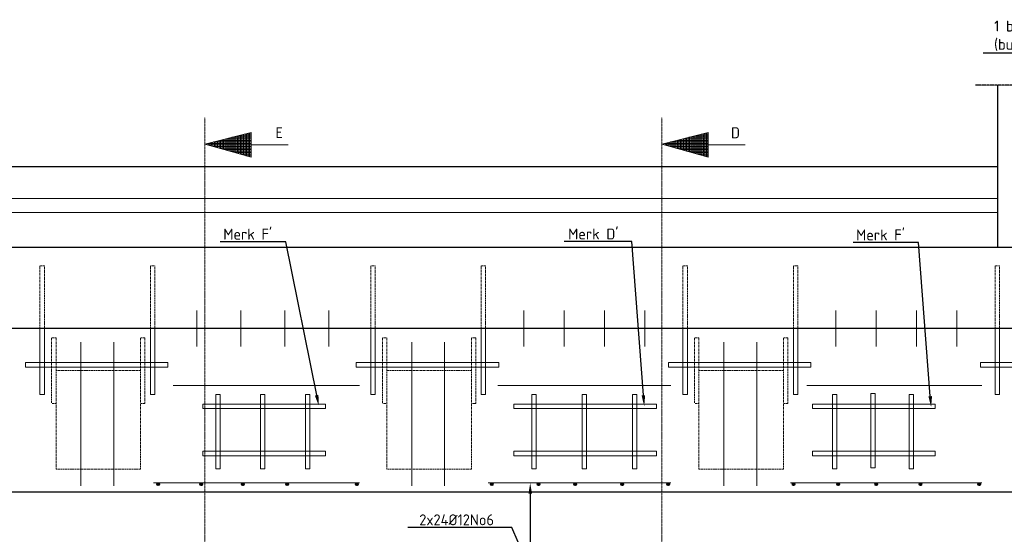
# Model space of a CAD drawing. Header units: millimetres. Extents: x -8028558 to 327273, y -63352 to 83293.
# Tile 61 of 195: x 9274 to 13767, y 7445 to 9796. Entities that reach past the tile are written whole.
import ezdxf
from ezdxf import colors
from ezdxf.entities.mleader import LeaderData, LeaderLine
from ezdxf.math import Vec2, Vec3

# ---------------------------------------------------------------- set-up
doc = ezdxf.new("R2010")
doc.units = ezdxf.units.MM
doc.linetypes.add('NLCS-HIDDEN', pattern=[4, 2, -2])
doc.linetypes.add('XX-AFBREEK', pattern=[7, 4, -1, 1, -1])
for name, color, linetype, lineweight in [('B-CO-BC-AANGRENZENDE CONSTRUCTIE_STAAL-A', 253, 'Continuous', 18), ('B-CO-BC-AFBREEKLIJN-G', 7, 'XX-AFBREEK', 18), ('B-CO-BC-AFBREEKLIJN-GD', 7, 'XX-AFBREEK', 25), ('B-CO-BC-BETONVORM-GD', 90, 'Continuous', 25), ('B-CO-BC-BETONVORM_GEWAPEND-T70', 210, 'Continuous', 70), ('B-CO-BC-WAPENING-G', 170, 'Continuous', 18), ('B-CO-BC-WAPENING-GD', 130, 'Continuous', 25), ('B-CO-BC-WAPENING-GN', 150, 'NLCS-HIDDEN', 13), ('B-CO-BC-WAPENING_HOOFDWAPENING-G', 170, 'Continuous', 18), ('N-CO-BC-WAPENING_LOOPLIJN-G', 10, 'Continuous', 18), ('X-XX-AL-VERWIJZING-T25', 7, 'Continuous', 25)]:
    doc.layers.add(name, color=color, linetype=linetype, lineweight=lineweight)
doc.styles.add('NLCS-ISO-MM20-T25', font='NLCS-ISO.ttf', dxfattribs={"height": 50})
pattern_1 = [(45, (0, 0), (-2.8284271, 2.8284271), []), (45, (0, 2.4284), (-2.8284271, 2.8284271), []), (45, (0, 2.5284), (-2.8284271, 2.8284271), []), (45, (0, 2.6284), (-2.8284271, 2.8284271), [])]

msp = doc.modelspace()

# ---------------------------------------------------------------- hatches: boundary and pattern name
at = {"layer": 'B-CO-BC-AANGRENZENDE CONSTRUCTIE_STAAL-A'}
h = msp.add_hatch(dxfattribs=at)
h.set_pattern_fill('ACO-STAAL', color=256, pattern_type=2)
h.set_pattern_definition(pattern_1)
h.paths.add_polyline_path([(9899.6, 7674.4, -1), (9911.6, 7674.4, -1)])
h = msp.add_hatch(dxfattribs=at)
h.set_pattern_fill('ACO-STAAL', color=256, pattern_type=2)
h.set_pattern_definition(pattern_1)
h.paths.add_polyline_path([(10096.3, 7674.4, -1), (10108.3, 7674.4, -1)])
h = msp.add_hatch(dxfattribs=at)
h.set_pattern_fill('ACO-STAAL', color=256, pattern_type=2)
h.set_pattern_definition(pattern_1)
h.paths.add_polyline_path([(10285.6, 7674.4, -1), (10297.6, 7674.4, -1)])
h = msp.add_hatch(dxfattribs=at)
h.set_pattern_fill('ACO-STAAL', color=256, pattern_type=2)
h.set_pattern_definition(pattern_1)
h.paths.add_polyline_path([(10488.5, 7674.4, -1), (10500.5, 7674.4, -1)])
h = msp.add_hatch(dxfattribs=at)
h.set_pattern_fill('ACO-STAAL', color=256, pattern_type=2)
h.set_pattern_definition(pattern_1)
h.paths.add_polyline_path([(10806.5, 7674.4, -1), (10818.5, 7674.4, -1)])
h = msp.add_hatch(dxfattribs=at)
h.set_pattern_fill('ACO-STAAL', color=256, pattern_type=2)
h.set_pattern_definition(pattern_1)
h.paths.add_polyline_path([(11421.6, 7674.4, -1), (11433.6, 7674.4, -1)])
h = msp.add_hatch(dxfattribs=at)
h.set_pattern_fill('ACO-STAAL', color=256, pattern_type=2)
h.set_pattern_definition(pattern_1)
h.paths.add_polyline_path([(11635.7, 7674.4, -1), (11647.7, 7674.4, -1)])
h = msp.add_hatch(dxfattribs=at)
h.set_pattern_fill('ACO-STAAL', color=256, pattern_type=2)
h.set_pattern_definition(pattern_1)
h.paths.add_polyline_path([(11802.9, 7674.4, -1), (11814.9, 7674.4, -1)])
h = msp.add_hatch(dxfattribs=at)
h.set_pattern_fill('ACO-STAAL', color=256, pattern_type=2)
h.set_pattern_definition(pattern_1)
h.paths.add_polyline_path([(12016.8, 7674.4, -1), (12028.8, 7674.4, -1)])
h = msp.add_hatch(dxfattribs=at)
h.set_pattern_fill('ACO-STAAL', color=256, pattern_type=2)
h.set_pattern_definition(pattern_1)
h.paths.add_polyline_path([(12227.2, 7674.4, -1), (12239.2, 7674.4, -1)])
h = msp.add_hatch(dxfattribs=at)
h.set_pattern_fill('ACO-STAAL', color=256, pattern_type=2)
h.set_pattern_definition(pattern_1)
h.paths.add_polyline_path([(12799.5, 7674.4, -1), (12811.5, 7674.4, -1)])
h = msp.add_hatch(dxfattribs=at)
h.set_pattern_fill('ACO-STAAL', color=256, pattern_type=2)
h.set_pattern_definition(pattern_1)
h.paths.add_polyline_path([(13002.4, 7674.4, -1), (13014.4, 7674.4, -1)])
h = msp.add_hatch(dxfattribs=at)
h.set_pattern_fill('ACO-STAAL', color=256, pattern_type=2)
h.set_pattern_definition(pattern_1)
h.paths.add_polyline_path([(13176.7, 7674.4, -1), (13188.7, 7674.4, -1)])
h = msp.add_hatch(dxfattribs=at)
h.set_pattern_fill('ACO-STAAL', color=256, pattern_type=2)
h.set_pattern_definition(pattern_1)
h.paths.add_polyline_path([(13377.9, 7674.4, -1), (13389.9, 7674.4, -1)])
h = msp.add_hatch(dxfattribs=at)
h.set_pattern_fill('ACO-STAAL', color=256, pattern_type=2)
h.set_pattern_definition(pattern_1)
h.paths.add_polyline_path([(13646.4, 7674.4, -1), (13658.4, 7674.4, -1)])
at = {"layer": 'N-CO-BC-WAPENING_LOOPLIJN-G', "ltscale": 500, "true_color": 0x636466}
h = msp.add_hatch(dxfattribs=at)
h.set_pattern_fill('ANGLE', color=251)
h.set_pattern_definition([(0, (-1693709.594, -155922.475), (0, 6.985), [5.08, -1.905]), (90, (-1693709.594, -155922.475), (-6.985, 4e-16), [5.08, -1.905])])
h.paths.add_polyline_path([(10330, 9280.8), (10118.6, 9227.9), (10118.6, 9227.6), (10330, 9168.3)])
h = msp.add_hatch(dxfattribs=at)
h.set_pattern_fill('ANGLE', color=251)
h.set_pattern_definition([(0, (-1695795.0674, -155922.475), (0, 6.985), [5.08, -1.905]), (90, (-1695795.0674, -155922.475), (-6.985, 4e-16), [5.08, -1.905])])
h.paths.add_polyline_path([(12415.4, 9280.7), (12204.1, 9227.9), (12204.1, 9227.6), (12415.4, 9168.2)])

# ---------------------------------------------------------------- linework, layer by layer
at = {"layer": 'B-CO-BC-AFBREEKLIJN-G', "flags": 128}
for points in [[(10118.6, 4934.6), (10118, 9350)], [(12204.1, 4934.6), (12203.5, 9350)]]:
    msp.add_lwpolyline(points, dxfattribs=at)
at = {"layer": 'B-CO-BC-AFBREEKLIJN-GD', "flags": 128}
msp.add_lwpolyline([(16014.8, 9497.1), (13635, 9497.1)], dxfattribs=at)
at = {"layer": 'B-CO-BC-BETONVORM-GD', "flags": 128}
for points in [[(13735, 9497.1), (13735, 8755)], [(13735, 8979.5), (-4480.2, 8977.8)], [(13735, 8915.5), (-4480.2, 8913.8)], [(15714.8, 8755), (-5940.2, 8755)], [(15714.8, 8385.7), (-5940.2, 8385.7)], [(15714.8, 7638.4), (-5940.2, 7638.4)]]:
    msp.add_lwpolyline(points, dxfattribs=at)
msp.add_lwpolyline([(-5940.2, 9124.2), (13735, 9126)], close=True, dxfattribs=at)
at = {"layer": 'B-CO-BC-WAPENING-G', "flags": 128}
for points in [[(10330, 9224.5), (10498.5, 9224.6)], [(12415.4, 9224.4), (12583.9, 9224.4)]]:
    msp.add_lwpolyline(points, dxfattribs=at)
at = {"layer": 'B-CO-BC-WAPENING-GD'}
for centre in [(9905.6, 7674.4), (10102.3, 7674.4), (10291.6, 7674.4), (10494.5, 7674.4), (10812.5, 7674.4), (11427.6, 7674.4), (11641.7, 7674.4), (11808.9, 7674.4), (12022.8, 7674.4), (12233.2, 7674.4), (12805.5, 7674.4), (13008.4, 7674.4), (13182.7, 7674.4), (13383.9, 7674.4), (13652.4, 7674.4)]:
    msp.add_circle(centre, 6, dxfattribs=at)
at = {"layer": 'B-CO-BC-WAPENING-GN'}
for points in [[(9386.4, 8385.7), (9386.4, 8672.4), (9366.4, 8672.4), (9366.4, 8385.7)], [(9890.2, 8385.7), (9890.2, 8672.4), (9870.2, 8672.4), (9870.2, 8385.7)], [(10895.9, 8385.7), (10895.9, 8672.4), (10875.9, 8672.4), (10875.9, 8385.7)], [(11399.7, 8385.7), (11399.7, 8672.4), (11379.7, 8672.4), (11379.7, 8385.7)], [(12320.5, 8385.7), (12320.5, 8672.4), (12300.5, 8672.4), (12300.5, 8385.7)], [(12824.3, 8385.7), (12824.3, 8672.4), (12804.3, 8672.4), (12804.3, 8385.7)], [(13745, 8385.7), (13745, 8672.4), (13725, 8672.4), (13725, 8385.7)]]:
    msp.add_lwpolyline(points, dxfattribs=at)
at = {"layer": 'B-CO-BC-WAPENING-GN', "flags": 128}
for points in [[(9439.5, 8343.5), (9419.5, 8343.5)], [(9419.5, 8343.5), (9419.5, 8043.5)], [(9439.5, 8193.5), (9439.5, 8343.5)], [(9845.4, 8343.5), (9825.4, 8343.5)], [(9825.4, 8343.5), (9825.4, 8193.5)], [(9845.4, 8193.5), (9845.4, 8343.5)], [(10949, 8343.5), (10929, 8343.5)], [(10929, 8343.5), (10929, 8043.5)], [(10949, 8193.5), (10949, 8343.5)], [(11354.9, 8343.5), (11334.9, 8343.5)], [(11334.9, 8343.5), (11334.9, 8193.5)], [(11354.9, 8193.5), (11354.9, 8343.5)], [(12373.6, 8343.5), (12353.6, 8343.5)], [(12353.6, 8343.5), (12353.6, 8043.5)], [(12373.6, 8193.5), (12373.6, 8343.5)], [(12779.5, 8343.5), (12759.5, 8343.5)], [(12759.5, 8343.5), (12759.5, 8193.5)], [(12779.5, 8193.5), (12779.5, 8343.5)], [(9845.4, 8193.5), (9845.4, 8043.5)], [(11354.9, 8193.5), (11354.9, 8043.5)], [(12779.5, 8193.5), (12779.5, 8043.5)], [(9439.5, 8043.5), (9419.5, 8043.5)], [(9845.4, 8043.5), (9825.4, 8043.5)], [(10949, 8043.5), (10929, 8043.5)], [(11354.9, 8043.5), (11334.9, 8043.5)], [(12373.6, 8043.5), (12353.6, 8043.5)], [(12779.5, 8043.5), (12759.5, 8043.5)]]:
    msp.add_lwpolyline(points, dxfattribs=at)
at = {"layer": 'B-CO-BC-WAPENING-GN'}
for points in [[(9825.4, 8193.5), (9439.5, 8193.5), (9439.5, 7742.3), (9825.4, 7742.3)], [(11334.9, 8193.5), (10949, 8193.5), (10949, 7742.3), (11334.9, 7742.3)], [(12759.5, 8193.5), (12373.6, 8193.5), (12373.6, 7742.3), (12759.5, 7742.3)]]:
    msp.add_lwpolyline(points, close=True, dxfattribs=at)
at = {"layer": 'B-CO-BC-WAPENING_HOOFDWAPENING-G', "flags": 128}
for points in [[(10081.4, 8467.9), (10081.4, 8303.5)], [(10282.5, 8467.9), (10282.5, 8303.5)], [(10483.6, 8467.9), (10483.6, 8303.5)], [(10684.8, 8467.9), (10684.8, 8303.5)], [(11573.9, 8467.9), (11573.9, 8303.5)], [(11758, 8467.9), (11758, 8303.5)], [(11942.2, 8467.9), (11942.2, 8303.5)], [(12126.3, 8467.9), (12126.3, 8303.5)], [(12998.4, 8467.9), (12998.4, 8303.5)], [(13182.6, 8467.9), (13182.6, 8303.5)], [(13366.7, 8467.9), (13366.7, 8303.5)], [(13550.9, 8467.9), (13550.9, 8303.5)], [(9553.3, 8140.3), (9553.3, 8323.8)], [(9703.3, 8136.5), (9703.3, 8323.8)], [(11062.8, 8140.3), (11062.8, 8323.8)], [(11212.8, 8136.5), (11212.8, 8323.8)], [(12487.4, 8140.3), (12487.4, 8323.8)], [(12637.4, 8136.5), (12637.4, 8323.8)], [(9553.3, 8140.3), (9553.3, 7666.5)], [(9703.3, 8136.5), (9703.3, 7666.5)], [(11062.8, 8140.3), (11062.8, 7666.5)], [(11212.8, 8136.5), (11212.8, 7666.5)], [(12487.4, 8140.3), (12487.4, 7666.5)], [(12637.4, 8136.5), (12637.4, 7666.5)], [(10824.6, 8125.9), (9973.9, 8125.9)], [(12245.3, 8125.9), (11455.4, 8125.9)], [(13664.5, 8125.9), (12865, 8125.9)], [(10824.6, 7680.4), (9884.8, 7680.4)], [(12245.3, 7680.4), (11412.2, 7680.4)], [(13664.5, 7680.4), (12791.7, 7680.4)]]:
    msp.add_lwpolyline(points, dxfattribs=at)
at = {"layer": 'B-CO-BC-WAPENING_HOOFDWAPENING-G'}
for points in [[(9386.4, 8385.7), (9386.4, 8084.4), (9366.4, 8084.4), (9366.4, 8385.7)], [(9890.2, 8385.7), (9890.2, 8084.4), (9870.2, 8084.4), (9870.2, 8385.7)], [(10895.9, 8385.7), (10895.9, 8084.4), (10875.9, 8084.4), (10875.9, 8385.7)], [(11399.7, 8385.7), (11399.7, 8084.4), (11379.7, 8084.4), (11379.7, 8385.7)], [(12320.5, 8385.7), (12320.5, 8084.4), (12300.5, 8084.4), (12300.5, 8385.7)], [(12824.3, 8385.7), (12824.3, 8084.4), (12804.3, 8084.4), (12804.3, 8385.7)], [(13745, 8385.7), (13745, 8084.4), (13725, 8084.4), (13725, 8385.7)]]:
    msp.add_lwpolyline(points, dxfattribs=at)
for points in [[(9300.2, 8229.5), (9300.2, 8209.5), (9950.2, 8209.5), (9950.2, 8229.5)], [(10809.7, 8229.5), (10809.7, 8209.5), (11459.7, 8209.5), (11459.7, 8229.5)], [(12234.3, 8229.5), (12234.3, 8209.5), (12884.3, 8209.5), (12884.3, 8229.5)], [(13658.8, 8229.5), (13658.8, 8209.5), (14308.8, 8209.5), (14308.8, 8229.5)], [(13157.2, 8088.7), (13157.2, 7748.7), (13177.2, 7748.7), (13177.2, 8088.7)], [(10168.1, 8084.4), (10168.1, 7744.4), (10188.1, 7744.4), (10188.1, 8084.4)], [(10373.1, 8084.4), (10373.1, 7744.4), (10393.1, 7744.4), (10393.1, 8084.4)], [(10578, 8084.4), (10578, 7744.4), (10598, 7744.4), (10598, 8084.4)], [(11610.2, 8084.4), (11610.2, 7744.4), (11630.2, 7744.4), (11630.2, 8084.4)], [(11840.1, 8084.4), (11840.1, 7744.4), (11860.1, 7744.4), (11860.1, 8084.4)], [(12070, 8084.4), (12070, 7744.4), (12090, 7744.4), (12090, 8084.4)], [(12982.2, 8084.4), (12982.2, 7744.4), (13002.2, 7744.4), (13002.2, 8084.4)], [(13332.1, 8084.4), (13332.1, 7744.4), (13352.1, 7744.4), (13352.1, 8084.4)], [(10109.1, 8020.2), (10109.1, 8040.2), (10669.1, 8040.2), (10669.1, 8020.2)], [(11529.4, 8040.2), (11529.4, 8020.2), (12179.4, 8020.2), (12179.4, 8040.2)], [(12891.2, 8020.2), (12891.2, 8040.2), (13451.2, 8040.2), (13451.2, 8020.2)], [(10109.1, 7804.5), (10109.1, 7824.5), (10669.1, 7824.5), (10669.1, 7804.5)], [(11529.4, 7824.5), (11529.4, 7804.5), (12179.4, 7804.5), (12179.4, 7824.5)], [(12891.2, 7804.5), (12891.2, 7824.5), (13451.2, 7824.5), (13451.2, 7804.5)]]:
    msp.add_lwpolyline(points, close=True, dxfattribs=at)
at = {"layer": 'N-CO-BC-WAPENING_LOOPLIJN-G', "ltscale": 500, "flags": 128}
for points in [[(10118, 9227.8), (10330, 9280.8)], [(10330, 9280.8), (10330, 9168.3)], [(12203.5, 9227.8), (12415.4, 9280.7)], [(12415.4, 9280.7), (12415.4, 9168.2)], [(10330, 9168.3), (10118, 9227.8)], [(12415.4, 9168.2), (12203.5, 9227.8)]]:
    msp.add_lwpolyline(points, dxfattribs=at)

# ---------------------------------------------------------------- texts
at = {"layer": 'B-CO-BC-BETONVORM_GEWAPEND-T70', "ltscale": 500, "insert": (10475.1, 9304.9), "char_height": 50, "attachment_point": 3, "rotation": 0.0218, "style": 'NLCS-ISO-MM20-T25'}
msp.add_mtext_dynamic_manual_height_columns('E', width=332.893, gutter_width=35, heights=[0], dxfattribs=at)
at = {"layer": 'B-CO-BC-BETONVORM_GEWAPEND-T70', "ltscale": 500, "insert": (12560.6, 9304.7), "char_height": 50, "attachment_point": 3, "style": 'NLCS-ISO-MM20-T25'}
msp.add_mtext_dynamic_manual_height_columns('D', width=332.893, gutter_width=35, heights=[0], dxfattribs=at)

# ---------------------------------------------------------------- leaders
at = {"layer": 'X-XX-AL-VERWIJZING-T25'}
ml = msp.add_multileader_mtext('Standard', dxfattribs=at)
ml.set_content('1 buis Ø110xØ103 Hostalit-Z\\P(buis 100mm uitstek)', color=256, style='NLCS-ISO-MM20-T25')
ml.set_leader_properties(color=256, linetype='ByLayer', lineweight=-1)
ml.build(insert=Vec2(0, 0))
ml.multileader.update_dxf_attribs({"text_left_attachment_type": 5, "text_right_attachment_type": 5, "dogleg_length": 50, "arrow_head_size": 50})
ctx = ml.context
ctx.base_point, ctx.char_height, ctx.arrow_head_size, ctx.landing_gap_size, ctx.plane_origin = Vec3(13702.3, 9643.6), 50, 50, 18, Vec3(13642.4, 8206.7)
ctx.left_attachment, ctx.right_attachment = 5, 5
notes = []
notes.append((ctx, [(1, (1, 1, 0), (14643.3, 9643.6), (-1, 0), 50, [(0, [(14936, 9187.7)], 0, [])])]))
ctx.mtext.insert, ctx.mtext.width, ctx.mtext.flow_direction = Vec3(13720.3, 9791.9), 13466.668, 5
ml = msp.add_multileader_mtext('Standard', dxfattribs=at)
ml.set_content("Merk F'", color=256, style='NLCS-ISO-MM20-T25')
ml.set_leader_properties(color=256, linetype='ByLayer', lineweight=-1)
ml.build(insert=Vec2(0, 0))
ml.multileader.update_dxf_attribs({"text_left_attachment_type": 5, "text_right_attachment_type": 5, "dogleg_length": 50, "arrow_head_size": 50})
ctx = ml.context
ctx.base_point, ctx.char_height, ctx.arrow_head_size, ctx.landing_gap_size, ctx.plane_origin = Vec3(10184.8, 8781.4), 50, 50, 18, Vec3(10866.4, 8800.3)
ctx.left_attachment, ctx.right_attachment = 5, 5
notes.append((ctx, [(0, (1, 1, 0), (10488.3, 8781.4), (-1, 0), 50, [(0, [(10638.8, 8031.6)], 0, [])])]))
ctx.mtext.insert, ctx.mtext.flow_direction = Vec3(10202.8, 8841.4), 5
ml = msp.add_multileader_mtext('Standard', dxfattribs=at)
ml.set_content("Merk D'", color=256, style='NLCS-ISO-MM20-T25')
ml.set_leader_properties(color=256, linetype='ByLayer', lineweight=-1)
ml.build(insert=Vec2(0, 0))
ml.multileader.update_dxf_attribs({"text_left_attachment_type": 5, "text_right_attachment_type": 5, "dogleg_length": 50, "arrow_head_size": 50})
ctx = ml.context
ctx.base_point, ctx.char_height, ctx.arrow_head_size, ctx.landing_gap_size, ctx.plane_origin = Vec3(11758.3, 8782.3), 50, 50, 18, Vec3(12239.6, 8963.1)
ctx.left_attachment, ctx.right_attachment = 5, 5
notes.append((ctx, [(0, (1, 1, 0), (12066.8, 8782.3), (-1, 0), 50, [(0, [(12123.6, 8030.5)], 0, [])])]))
ctx.mtext.insert, ctx.mtext.flow_direction = Vec3(11776.3, 8842.3), 5
ml = msp.add_multileader_mtext('Standard', dxfattribs=at)
ml.set_content("Merk F'", color=256, style='NLCS-ISO-MM20-T25')
ml.set_leader_properties(color=256, linetype='ByLayer', lineweight=-1)
ml.build(insert=Vec2(0, 0))
ml.multileader.update_dxf_attribs({"text_left_attachment_type": 5, "text_right_attachment_type": 5, "dogleg_length": 50, "arrow_head_size": 50})
ctx = ml.context
ctx.base_point, ctx.char_height, ctx.arrow_head_size, ctx.landing_gap_size, ctx.plane_origin = Vec3(13072.4, 8777.9), 50, 50, 18, Vec3(13548.7, 8958.8)
ctx.left_attachment, ctx.right_attachment = 5, 5
notes.append((ctx, [(0, (1, 1, 0), (13375.9, 8777.9), (-1, 0), 50, [(0, [(13432.7, 8026.2)], 0, [])])]))
ctx.mtext.insert, ctx.mtext.flow_direction = Vec3(13090.4, 8837.9), 5
ml = msp.add_multileader_mtext('Standard', dxfattribs=at)
ml.set_content('4{\\H1.08333x;Ø\\H1x;12No9a,b}', color=256, style='NLCS-ISO-MM20-T25')
ml.set_leader_properties(color=256, linetype='ByLayer', lineweight=-1)
ml.build(insert=Vec2(0, 0))
ml.multileader.update_dxf_attribs({"text_left_attachment_type": 5, "text_right_attachment_type": 5, "dogleg_length": 50, "arrow_head_size": 50})
ctx = ml.context
ctx.base_point, ctx.char_height, ctx.arrow_head_size, ctx.landing_gap_size, ctx.plane_origin = Vec3(1884.9, 8640.2), 50, 50, 18, Vec3(2296.6, 8593.8)
ctx.left_attachment, ctx.right_attachment = 5, 5
notes.append((ctx, [(1, (1, 1, 0), (2333.6, 8640.2), (-1, 0), 50, [(0, [(2425.4, 8356.7)], 0, [])])]))
ctx.mtext.insert, ctx.mtext.width, ctx.mtext.flow_direction = Vec3(1902.9, 8705.2), 19735.353, 5
ml = msp.add_multileader_mtext('Standard', dxfattribs=at)
ml.set_content('Stekken 77{\\H1.08333x;Ø\\H1x;12No5}', color=256, style='NLCS-ISO-MM20-T25')
ml.set_leader_properties(color=256, linetype='ByLayer', lineweight=-1)
ml.build(insert=Vec2(0, 0))
ml.multileader.update_dxf_attribs({"text_left_attachment_type": 5, "text_right_attachment_type": 5, "dogleg_length": 50, "arrow_head_size": 50})
ctx = ml.context
ctx.base_point, ctx.char_height, ctx.arrow_head_size, ctx.landing_gap_size, ctx.plane_origin = Vec3(4266.2, 7509.7), 50, 50, 18, Vec3(4310.6, 7556)
ctx.left_attachment, ctx.right_attachment = 5, 5
notes.append((ctx, [(0, (1, 1, 0), (4216.2, 7509.7), (1, 0), 50, [(0, [(4071.3, 7674.4)], 0, [])])]))
ctx.mtext.insert, ctx.mtext.width, ctx.mtext.flow_direction = Vec3(4284.2, 7574.7), 19735.353, 5
ml = msp.add_multileader_mtext('Standard', dxfattribs=at)
ml.set_content('2x24Ø12No6', color=256, style='NLCS-ISO-MM20-T25')
ml.set_leader_properties(color=256, linetype='ByLayer', lineweight=-1)
ml.build(insert=Vec2(0, 0))
ml.multileader.update_dxf_attribs({"text_left_attachment_type": 5, "text_right_attachment_type": 5, "dogleg_length": 50, "arrow_head_size": 50})
ctx = ml.context
ctx.base_point, ctx.char_height, ctx.arrow_head_size, ctx.landing_gap_size, ctx.plane_origin = Vec3(11079.1, 7476.6), 50, 50, 18, Vec3(11603.4, 7680.4)
ctx.left_attachment, ctx.right_attachment = 5, 5
notes.append((ctx, [(0, (1, 1, 0), (11520.1, 7476.6), (-1, 0), 50, [(1, [(11603.4, 7680.4), (11603.4, 7284.4)], 0, [])])]))
ctx.mtext.insert, ctx.mtext.flow_direction = Vec3(11097.1, 7536.6), 5
for ctx, leaders in notes:
    for number, flags, end, landing, length, lines in leaders:
        leader = LeaderData()
        leader.index, (leader.has_last_leader_line, leader.has_dogleg_vector, leader.attachment_direction) = number, flags
        leader.last_leader_point, leader.dogleg_vector, leader.dogleg_length = Vec3(end), Vec3(landing), length
        for number, points, colour, breaks in lines:
            line = LeaderLine()
            line.index, line.vertices, line.color, line.breaks = number, Vec3.list(points), colors.encode_raw_color(colour), breaks
            leader.lines.append(line)
        ctx.leaders.append(leader)

doc.saveas('drawing.dxf')
